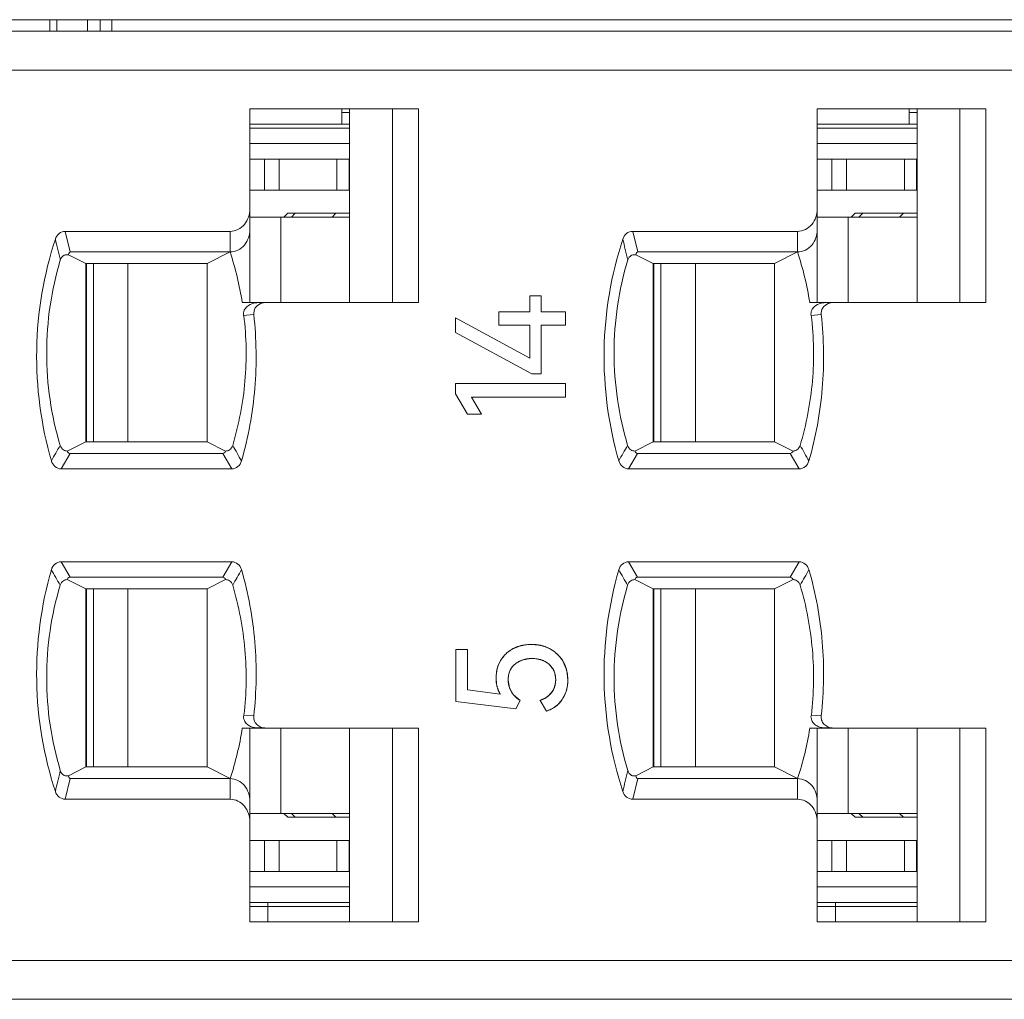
# Model space of a CAD drawing. Header units: inches. Extents: x 830 to 2908, y -1046 to 167.
# Tile 40 of 62: x 2665 to 2678, y -808 to -795. Entities that reach past the tile are written whole.
import ezdxf

# ---------------------------------------------------------------- set-up
doc = ezdxf.new("R2010")
doc.units = ezdxf.units.IN
doc.header["$LTSCALE"] = 23.1
doc.header["$MEASUREMENT"] = 0
doc.layers.get('0').update_dxf_attribs({"lineweight": 18})
for name, color, linetype, lineweight in [('1_10', 7, 'Continuous', 18), ('1_27', 7, 'Continuous', 18), ('1_37', 7, 'Continuous', 18), ('1_40', 7, 'Continuous', 18), ('1_41', 7, 'Continuous', 18), ('1_42', 7, 'Continuous', 18), ('1_43', 7, 'Continuous', 18), ('1_6', 7, 'Continuous', 18), ('1_8', 7, 'Continuous', 18), ('1_9', 7, 'Continuous', 18)]:
    doc.layers.add(name, color=color, linetype=linetype, lineweight=lineweight)

msp = doc.modelspace()

# ---------------------------------------------------------------- linework, layer by layer
at = {"color": 7, "linetype": 'Continuous', "lineweight": 0}
for p, q in [((2605.83, -795.413), (2704.83, -795.413)), ((2665.387, -795.413), (2665.387, -795.563)), ((2665.479, -795.563), (2665.479, -795.413)), ((2665.873, -795.413), (2665.873, -795.563)), ((2666.036, -795.563), (2666.036, -795.413)), ((2666.187, -795.413), (2666.187, -795.563))]:
    msp.add_line(p, q, dxfattribs=at)
at = {"color": 0, "linetype": 'Continuous', "lineweight": 0}
for p, q in [((2671.587, -798.98), (2671.736, -798.98)), ((2671.587, -799.184), (2671.587, -798.98)), ((2671.736, -798.98), (2671.736, -799.184)), ((2671.587, -799.783), (2670.628, -799.263)), ((2670.628, -799.451), (2670.628, -799.263)), ((2671.189, -799.184), (2671.587, -799.184)), ((2671.189, -799.356), (2671.189, -799.184)), ((2671.736, -799.184), (2672.05, -799.184)), ((2672.05, -799.184), (2672.05, -799.356)), ((2671.587, -799.356), (2671.189, -799.356)), ((2671.587, -799.783), (2671.587, -799.356)), ((2672.05, -799.356), (2671.736, -799.356)), ((2671.736, -799.356), (2671.736, -799.985)), ((2670.628, -799.451), (2671.616, -799.985)), ((2671.736, -799.985), (2671.616, -799.985)), ((2670.628, -800.113), (2672.05, -800.113)), ((2670.628, -800.245), (2670.628, -800.113)), ((2672.05, -800.113), (2672.05, -800.288)), ((2670.628, -800.245), (2670.781, -800.509)), ((2672.05, -800.288), (2670.836, -800.288)), ((2670.962, -800.509), (2670.836, -800.288)), ((2670.836, -800.288), (2670.917, -800.431)), ((2670.962, -800.509), (2670.781, -800.509)), ((2670.634, -803.545), (2670.785, -803.545)), ((2670.634, -804.216), (2670.634, -803.545)), ((2670.785, -803.545), (2670.785, -804.065)), ((2671.374, -803.535), (2671.444, -803.506)), ((2671.523, -803.487), (2671.61, -803.481)), ((2671.61, -803.481), (2671.7, -803.488)), ((2671.18, -803.752), (2671.211, -803.688)), ((2671.534, -803.671), (2671.478, -803.688)), ((2671.757, -803.688), (2671.704, -803.672)), ((2672.02, -803.706), (2672.059, -803.797)), ((2671.883, -803.791), (2671.837, -803.737)), ((2671.158, -803.992), (2671.152, -803.913)), ((2671.314, -803.878), (2671.309, -803.939)), ((2671.309, -803.939), (2671.325, -804.04)), ((2671.916, -804), (2671.921, -803.959)), ((2672.072, -803.855), (2672.079, -803.939)), ((2671.206, -804.121), (2670.785, -804.065)), ((2671.176, -804.061), (2671.158, -803.992)), ((2671.206, -804.121), (2671.176, -804.061)), ((2671.325, -804.04), (2671.375, -804.129)), ((2671.83, -804.144), (2671.887, -804.078)), ((2671.899, -804.054), (2671.916, -804)), ((2672.06, -804.078), (2672.008, -804.19)), ((2670.634, -804.216), (2671.406, -804.313)), ((2671.375, -804.129), (2671.462, -804.203)), ((2671.406, -804.313), (2671.462, -804.203)), ((2671.722, -804.203), (2671.802, -804.342)), ((2671.731, -804.199), (2671.78, -804.177)), ((2671.78, -804.177), (2671.83, -804.144)), ((2672.008, -804.19), (2671.967, -804.241)), ((2671.87, -804.313), (2671.802, -804.342))]:
    msp.add_line(p, q, dxfattribs=at)
for centre, radius, start, end in [((2671.569, -803.907), 0.42, 128.9274, 137.719), ((2671.573, -803.912), 0.427, 127.4469, 128.951), ((2671.574, -803.913), 0.427, 120.3872, 127.448), ((2671.571, -803.909), 0.423, 117.8417, 120.3839), ((2671.591, -803.958), 0.475, 105.2624, 108.0017), ((2671.601, -804.005), 0.524, 98.6133, 100.5856), ((2671.619, -803.989), 0.508, 78.7434, 80.8462), ((2671.623, -803.969), 0.487, 76.1785, 78.7459), ((2671.628, -803.951), 0.469, 70.8863, 76.1854), ((2671.636, -803.927), 0.443, 60.5655, 70.9334), ((2671.64, -803.919), 0.434, 55.2966, 60.4866), ((2671.634, -803.928), 0.445, 50.9472, 55.3032), ((2671.631, -803.931), 0.449, 48.9714, 50.952), ((2671.631, -803.932), 0.45, 41.2571, 48.9731), ((2671.543, -803.886), 0.386, 143.6501, 149.2497), ((2671.555, -803.895), 0.401, 138.8627, 143.6562), ((2671.561, -803.9), 0.409, 137.7491, 138.875), ((2671.609, -804.033), 0.369, 100.2248, 101.657), ((2671.646, -803.961), 0.295, 63.6859, 67.8654), ((2671.634, -803.929), 0.446, 39.1009, 41.2517), ((2671.639, -803.925), 0.44, 35.0248, 39.1062), ((2671.649, -803.918), 0.427, 29.7548, 35.033), ((2671.626, -803.913), 0.474, 170.6811, 180.0036), ((2671.616, -803.912), 0.464, 169.037, 170.6629), ((2671.599, -803.908), 0.447, 160.9279, 169.082), ((2671.579, -803.902), 0.426, 159.4122, 160.8762), ((2671.678, -803.92), 0.242, 29.8575, 32.253), ((2671.602, -803.933), 0.476, 9.4142, 11.6716), ((2671.549, -803.939), 0.53, 354.3326, 358.1563), ((2671.535, -803.939), 0.544, 358.1464, 0.0025), ((2671.678, -803.955), 0.242, 329.7085, 335.9282), ((2671.617, -803.95), 0.461, 343.8259, 348.2267), ((2671.596, -803.945), 0.482, 348.2054, 349.7944), ((2671.575, -803.942), 0.504, 349.8153, 354.3413), ((2671.583, -803.808), 0.418, 289.4432, 290.7508), ((2671.677, -803.955), 0.407, 298.3264, 303.4946), ((2671.677, -803.956), 0.406, 303.4852, 309.7953), ((2671.684, -803.964), 0.396, 309.7884, 315.5966)]:
    msp.add_arc(centre, radius, start, end, dxfattribs=at)
for points, knots in [([(2671.374, -803.535), (2671.365, -803.54), (2671.348, -803.549), (2671.324, -803.565), (2671.306, -803.579), (2671.291, -803.591), (2671.281, -803.601), (2671.271, -803.61), (2671.261, -803.62), (2671.252, -803.631), (2671.245, -803.64), (2671.239, -803.647), (2671.235, -803.653), (2671.23, -803.659), (2671.227, -803.663), (2671.224, -803.667), (2671.222, -803.67), (2671.22, -803.673), (2671.218, -803.676), (2671.217, -803.679), (2671.216, -803.681), (2671.215, -803.682), (2671.214, -803.683), (2671.213, -803.684), (2671.213, -803.685), (2671.212, -803.686), (2671.212, -803.687), (2671.212, -803.687), (2671.211, -803.687), (2671.211, -803.688), (2671.211, -803.688), (2671.211, -803.688), (2671.211, -803.688), (2671.211, -803.688), (2671.211, -803.688), (2671.211, -803.688)], [0, 0, 0, 0, 0.125, 0.25, 0.375, 0.4375, 0.500001, 0.562501, 0.625001, 0.687501, 0.750001, 0.781251, 0.812501, 0.843751, 0.875001, 0.890626, 0.906251, 0.921876, 0.937501, 0.953126, 0.960938, 0.968751, 0.976564, 0.98047, 0.984376, 0.988282, 0.992189, 0.994142, 0.996095, 0.997071, 0.998048, 0.999024, 0.999513, 0.999757, 1, 1, 1, 1]), ([(2671.61, -803.481), (2671.599, -803.481), (2671.577, -803.481), (2671.545, -803.484), (2671.52, -803.487), (2671.499, -803.491), (2671.485, -803.494), (2671.47, -803.498), (2671.456, -803.502), (2671.441, -803.506), (2671.43, -803.51), (2671.421, -803.514), (2671.414, -803.517), (2671.407, -803.519), (2671.401, -803.522), (2671.397, -803.524), (2671.393, -803.525), (2671.39, -803.527), (2671.387, -803.529), (2671.384, -803.53), (2671.382, -803.531), (2671.38, -803.532), (2671.379, -803.532), (2671.378, -803.533), (2671.377, -803.533), (2671.376, -803.534), (2671.376, -803.534), (2671.375, -803.534), (2671.375, -803.535), (2671.374, -803.535), (2671.374, -803.535), (2671.374, -803.535), (2671.374, -803.535), (2671.374, -803.535), (2671.374, -803.535), (2671.374, -803.535)], [0, 0, 0, 0, 0.125, 0.25, 0.375, 0.4375, 0.500001, 0.562501, 0.625001, 0.687501, 0.750001, 0.781251, 0.812501, 0.843751, 0.875001, 0.890626, 0.906251, 0.921876, 0.937501, 0.953126, 0.960938, 0.968751, 0.976564, 0.98047, 0.984376, 0.988282, 0.992189, 0.994142, 0.996095, 0.997071, 0.998048, 0.999024, 0.999513, 0.999757, 1, 1, 1, 1]), ([(2671.854, -803.541), (2671.845, -803.536), (2671.827, -803.526), (2671.799, -803.514), (2671.775, -803.506), (2671.755, -803.5), (2671.74, -803.496), (2671.724, -803.492), (2671.709, -803.489), (2671.693, -803.487), (2671.679, -803.485), (2671.668, -803.484), (2671.66, -803.483), (2671.652, -803.482), (2671.645, -803.482), (2671.639, -803.481), (2671.635, -803.481), (2671.631, -803.481), (2671.627, -803.481), (2671.623, -803.481), (2671.62, -803.481), (2671.618, -803.481), (2671.616, -803.481), (2671.615, -803.481), (2671.614, -803.481), (2671.613, -803.481), (2671.612, -803.481), (2671.611, -803.481), (2671.611, -803.481), (2671.61, -803.481), (2671.61, -803.481), (2671.61, -803.481), (2671.61, -803.481), (2671.61, -803.481), (2671.61, -803.481), (2671.61, -803.481)], [0, 0, 0, 0, 0.125, 0.25, 0.375, 0.4375, 0.500001, 0.562501, 0.625001, 0.687501, 0.750001, 0.781251, 0.812501, 0.843751, 0.875001, 0.890626, 0.906251, 0.921876, 0.937501, 0.953126, 0.960939, 0.968751, 0.976564, 0.98047, 0.984376, 0.988282, 0.992189, 0.994142, 0.996095, 0.997071, 0.998048, 0.999024, 0.999513, 0.999757, 1, 1, 1, 1]), ([(2672.02, -803.706), (2672.015, -803.697), (2672.005, -803.68), (2671.988, -803.656), (2671.972, -803.637), (2671.959, -803.623), (2671.949, -803.612), (2671.938, -803.602), (2671.927, -803.592), (2671.916, -803.583), (2671.906, -803.575), (2671.898, -803.569), (2671.892, -803.565), (2671.886, -803.561), (2671.881, -803.557), (2671.877, -803.555), (2671.874, -803.553), (2671.87, -803.551), (2671.867, -803.549), (2671.865, -803.547), (2671.862, -803.546), (2671.861, -803.545), (2671.859, -803.544), (2671.858, -803.543), (2671.857, -803.543), (2671.857, -803.542), (2671.856, -803.542), (2671.855, -803.542), (2671.855, -803.541), (2671.855, -803.541), (2671.854, -803.541), (2671.854, -803.541), (2671.854, -803.541), (2671.854, -803.541), (2671.854, -803.541), (2671.854, -803.541)], [0, 0, 0, 0, 0.125, 0.25, 0.375, 0.4375, 0.500001, 0.562501, 0.625001, 0.687501, 0.750001, 0.781251, 0.812501, 0.843751, 0.875001, 0.890626, 0.906251, 0.921876, 0.937501, 0.953126, 0.960938, 0.968751, 0.976564, 0.98047, 0.984376, 0.988282, 0.992189, 0.994142, 0.996095, 0.997071, 0.998048, 0.999024, 0.999513, 0.999757, 1, 1, 1, 1]), ([(2671.478, -803.688), (2671.449, -803.699), (2671.402, -803.725), (2671.365, -803.766), (2671.351, -803.784)], [0, 0, 0, 0, 0.574716, 1, 1, 1, 1]), ([(2671.398, -803.734), (2671.405, -803.728), (2671.421, -803.717), (2671.445, -803.703), (2671.466, -803.692), (2671.484, -803.685), (2671.497, -803.681), (2671.511, -803.677), (2671.526, -803.673), (2671.54, -803.67), (2671.552, -803.668), (2671.562, -803.666), (2671.57, -803.666), (2671.578, -803.665), (2671.584, -803.664), (2671.589, -803.664), (2671.593, -803.664), (2671.597, -803.664), (2671.601, -803.663), (2671.605, -803.663), (2671.607, -803.663), (2671.609, -803.663), (2671.611, -803.663), (2671.612, -803.663), (2671.613, -803.663), (2671.614, -803.663), (2671.615, -803.663), (2671.616, -803.663), (2671.616, -803.663), (2671.617, -803.663), (2671.617, -803.663), (2671.617, -803.663), (2671.617, -803.663), (2671.617, -803.663), (2671.617, -803.663), (2671.617, -803.663)], [0, 0, 0, 0, 0.125, 0.25, 0.375, 0.4375, 0.500001, 0.562501, 0.625001, 0.687501, 0.750001, 0.781251, 0.812501, 0.843751, 0.875001, 0.890626, 0.906251, 0.921876, 0.937501, 0.953126, 0.960938, 0.968751, 0.976564, 0.98047, 0.984376, 0.988282, 0.992189, 0.994142, 0.996095, 0.997071, 0.998048, 0.999024, 0.999513, 0.999757, 1, 1, 1, 1]), ([(2671.704, -803.672), (2671.696, -803.67), (2671.668, -803.665), (2671.618, -803.662), (2671.572, -803.665), (2671.547, -803.669), (2671.543, -803.669)], [0, 0, 0, 0, 0.14114, 0.538473, 0.926946, 1, 1, 1, 1]), ([(2671.617, -803.663), (2671.629, -803.663), (2671.65, -803.664), (2671.682, -803.667), (2671.706, -803.672), (2671.725, -803.677), (2671.739, -803.681), (2671.753, -803.686), (2671.766, -803.692), (2671.779, -803.698), (2671.789, -803.703), (2671.797, -803.708), (2671.803, -803.712), (2671.809, -803.716), (2671.814, -803.719), (2671.817, -803.722), (2671.82, -803.724), (2671.823, -803.726), (2671.826, -803.728), (2671.828, -803.73), (2671.83, -803.731), (2671.831, -803.732), (2671.832, -803.733), (2671.833, -803.734), (2671.834, -803.735), (2671.835, -803.735), (2671.835, -803.736), (2671.836, -803.736), (2671.836, -803.736), (2671.836, -803.736), (2671.836, -803.737), (2671.836, -803.737), (2671.836, -803.737), (2671.837, -803.737), (2671.837, -803.737), (2671.837, -803.737)], [0, 0, 0, 0, 0.125, 0.25, 0.375, 0.4375, 0.500001, 0.562501, 0.625001, 0.687501, 0.750001, 0.781251, 0.812501, 0.843751, 0.875001, 0.890626, 0.906251, 0.921876, 0.937501, 0.953126, 0.960938, 0.968751, 0.976563, 0.98047, 0.984376, 0.988282, 0.992188, 0.994142, 0.996095, 0.997071, 0.998048, 0.999024, 0.999513, 0.999757, 1, 1, 1, 1]), ([(2672.079, -803.939), (2672.079, -803.928), (2672.078, -803.907), (2672.076, -803.876), (2672.072, -803.851), (2672.068, -803.831), (2672.064, -803.816), (2672.06, -803.802), (2672.056, -803.788), (2672.051, -803.774), (2672.047, -803.762), (2672.043, -803.753), (2672.04, -803.746), (2672.037, -803.739), (2672.034, -803.733), (2672.032, -803.729), (2672.031, -803.726), (2672.029, -803.722), (2672.027, -803.719), (2672.026, -803.716), (2672.024, -803.714), (2672.024, -803.712), (2672.023, -803.711), (2672.022, -803.71), (2672.022, -803.709), (2672.021, -803.708), (2672.021, -803.708), (2672.021, -803.707), (2672.02, -803.707), (2672.02, -803.706), (2672.02, -803.706), (2672.02, -803.706), (2672.02, -803.706), (2672.02, -803.706), (2672.02, -803.706), (2672.02, -803.706), (2672.02, -803.706)], [0, 0, 0, 0, 0.125, 0.25, 0.375, 0.4375, 0.500001, 0.562501, 0.625001, 0.687501, 0.750001, 0.781251, 0.812501, 0.843751, 0.875001, 0.890626, 0.906251, 0.921876, 0.937501, 0.953126, 0.960938, 0.968751, 0.976564, 0.98047, 0.984376, 0.988282, 0.992189, 0.994142, 0.996095, 0.997071, 0.998048, 0.999024, 0.999513, 0.999757, 0.999994, 1, 1, 1, 1]), ([(2671.309, -803.939), (2671.309, -803.927), (2671.31, -803.906), (2671.314, -803.875), (2671.32, -803.852), (2671.326, -803.833), (2671.331, -803.82), (2671.337, -803.808), (2671.344, -803.796), (2671.351, -803.784), (2671.358, -803.775), (2671.363, -803.768), (2671.368, -803.763), (2671.372, -803.758), (2671.376, -803.753), (2671.38, -803.75), (2671.382, -803.748), (2671.385, -803.745), (2671.387, -803.743), (2671.389, -803.741), (2671.391, -803.74), (2671.393, -803.738), (2671.394, -803.737), (2671.395, -803.737), (2671.395, -803.736), (2671.396, -803.736), (2671.397, -803.735), (2671.397, -803.735), (2671.397, -803.735), (2671.398, -803.734), (2671.398, -803.734), (2671.398, -803.734), (2671.398, -803.734), (2671.398, -803.734), (2671.398, -803.734), (2671.398, -803.734)], [0, 0, 0, 0, 0.125, 0.25, 0.375, 0.4375, 0.500001, 0.562501, 0.625001, 0.687501, 0.750001, 0.781251, 0.812501, 0.843751, 0.875001, 0.890626, 0.906251, 0.921876, 0.937501, 0.953126, 0.960939, 0.968751, 0.976564, 0.98047, 0.984376, 0.988282, 0.992189, 0.994142, 0.996095, 0.997071, 0.998048, 0.999025, 0.999513, 0.999757, 1, 1, 1, 1]), ([(2671.351, -803.784), (2671.344, -803.796), (2671.327, -803.826), (2671.317, -803.858), (2671.314, -803.878)], [0, 0, 0, 0, 0.406797, 1, 1, 1, 1]), ([(2671.837, -803.737), (2671.844, -803.743), (2671.857, -803.756), (2671.874, -803.777), (2671.887, -803.796), (2671.895, -803.812), (2671.901, -803.824), (2671.906, -803.837), (2671.91, -803.85), (2671.914, -803.864), (2671.916, -803.876), (2671.918, -803.885), (2671.919, -803.893), (2671.92, -803.9), (2671.921, -803.906), (2671.921, -803.911), (2671.921, -803.915), (2671.921, -803.919), (2671.922, -803.923), (2671.922, -803.926), (2671.922, -803.929), (2671.922, -803.931), (2671.922, -803.932), (2671.922, -803.934), (2671.922, -803.935), (2671.922, -803.936), (2671.922, -803.936), (2671.922, -803.937), (2671.922, -803.938), (2671.922, -803.938), (2671.922, -803.938), (2671.922, -803.938), (2671.922, -803.938), (2671.922, -803.939), (2671.922, -803.939), (2671.922, -803.939)], [0, 0, 0, 0, 0.125, 0.25, 0.375, 0.4375, 0.500001, 0.562501, 0.625001, 0.687501, 0.750001, 0.781251, 0.812501, 0.843751, 0.875001, 0.890626, 0.906251, 0.921876, 0.937501, 0.953126, 0.960939, 0.968751, 0.976564, 0.98047, 0.984376, 0.988282, 0.992189, 0.994142, 0.996095, 0.997071, 0.998048, 0.999025, 0.999513, 0.999757, 1, 1, 1, 1]), ([(2671.921, -803.959), (2671.922, -803.952), (2671.923, -803.906), (2671.915, -803.851), (2671.893, -803.808), (2671.888, -803.8)], [0, 0, 0, 0, 0.121072, 0.834212, 1, 1, 1, 1]), ([(2671.152, -803.913), (2671.152, -803.924), (2671.152, -803.944), (2671.155, -803.972), (2671.158, -803.995), (2671.162, -804.013), (2671.165, -804.026), (2671.169, -804.039), (2671.173, -804.052), (2671.177, -804.064), (2671.181, -804.074), (2671.185, -804.082), (2671.187, -804.088), (2671.19, -804.093), (2671.193, -804.098), (2671.195, -804.102), (2671.196, -804.105), (2671.198, -804.107), (2671.199, -804.11), (2671.201, -804.112), (2671.202, -804.114), (2671.203, -804.116), (2671.203, -804.117), (2671.204, -804.118), (2671.204, -804.118), (2671.205, -804.119), (2671.205, -804.12), (2671.205, -804.12), (2671.206, -804.12), (2671.206, -804.121), (2671.206, -804.121), (2671.206, -804.121), (2671.206, -804.121), (2671.206, -804.121), (2671.206, -804.121), (2671.206, -804.121)], [0, 0, 0, 0, 0.125, 0.25, 0.375, 0.4375, 0.5, 0.5625, 0.625, 0.6875, 0.75, 0.78125, 0.8125, 0.84375, 0.875, 0.890625, 0.90625, 0.921875, 0.9375, 0.953125, 0.960938, 0.96875, 0.976563, 0.980469, 0.984375, 0.988282, 0.992188, 0.994141, 0.996094, 0.997071, 0.998047, 0.999024, 0.999512, 0.999756, 1, 1, 1, 1]), ([(2671.462, -804.203), (2671.449, -804.195), (2671.425, -804.178), (2671.394, -804.151), (2671.372, -804.126), (2671.357, -804.105), (2671.347, -804.089), (2671.338, -804.072), (2671.33, -804.055), (2671.324, -804.037), (2671.319, -804.022), (2671.316, -804.009), (2671.314, -803.999), (2671.312, -803.99), (2671.311, -803.981), (2671.311, -803.975), (2671.31, -803.97), (2671.31, -803.965), (2671.309, -803.959), (2671.309, -803.955), (2671.309, -803.952), (2671.309, -803.949), (2671.309, -803.947), (2671.309, -803.945), (2671.309, -803.944), (2671.309, -803.943), (2671.309, -803.941), (2671.309, -803.941), (2671.309, -803.94), (2671.309, -803.94), (2671.309, -803.939), (2671.309, -803.939), (2671.309, -803.939), (2671.309, -803.939), (2671.309, -803.939), (2671.309, -803.939)], [0, 0, 0, 0, 0.125, 0.25, 0.375, 0.4375, 0.500001, 0.562501, 0.625001, 0.687501, 0.750001, 0.781251, 0.812501, 0.843751, 0.875001, 0.890626, 0.906251, 0.921876, 0.937501, 0.953126, 0.960939, 0.968751, 0.976564, 0.98047, 0.984376, 0.988282, 0.992189, 0.994142, 0.996095, 0.997071, 0.998048, 0.999025, 0.999513, 0.999757, 1, 1, 1, 1]), ([(2671.922, -803.939), (2671.922, -803.947), (2671.921, -803.962), (2671.919, -803.985), (2671.916, -804.003), (2671.912, -804.016), (2671.909, -804.027), (2671.906, -804.037), (2671.902, -804.047), (2671.898, -804.056), (2671.894, -804.064), (2671.891, -804.07), (2671.889, -804.075), (2671.886, -804.079), (2671.884, -804.083), (2671.882, -804.086), (2671.88, -804.088), (2671.879, -804.09), (2671.878, -804.092), (2671.876, -804.094), (2671.875, -804.095), (2671.875, -804.096), (2671.874, -804.097), (2671.873, -804.098), (2671.873, -804.099), (2671.873, -804.099), (2671.872, -804.1), (2671.872, -804.1), (2671.872, -804.1), (2671.872, -804.1), (2671.872, -804.1), (2671.872, -804.101), (2671.872, -804.101), (2671.871, -804.101), (2671.871, -804.101), (2671.871, -804.101), (2671.871, -804.101)], [0, 0, 0, 0, 0.125, 0.25, 0.375, 0.4375, 0.500001, 0.562501, 0.625001, 0.687501, 0.750001, 0.781251, 0.812501, 0.843751, 0.875001, 0.890626, 0.906251, 0.921876, 0.937501, 0.953126, 0.960938, 0.968751, 0.976564, 0.98047, 0.984376, 0.988282, 0.992189, 0.994142, 0.996095, 0.997071, 0.998048, 0.999024, 0.999513, 0.999757, 0.999931, 1, 1, 1, 1]), ([(2672.008, -804.19), (2672.014, -804.181), (2672.025, -804.162), (2672.04, -804.133), (2672.05, -804.108), (2672.057, -804.088), (2672.061, -804.072), (2672.066, -804.056), (2672.069, -804.04), (2672.072, -804.024), (2672.074, -804.01), (2672.076, -803.999), (2672.077, -803.991), (2672.077, -803.982), (2672.078, -803.975), (2672.078, -803.969), (2672.078, -803.965), (2672.079, -803.961), (2672.079, -803.956), (2672.079, -803.953), (2672.079, -803.95), (2672.079, -803.947), (2672.079, -803.946), (2672.079, -803.944), (2672.079, -803.943), (2672.079, -803.942), (2672.079, -803.941), (2672.079, -803.94), (2672.079, -803.94), (2672.079, -803.939), (2672.079, -803.939), (2672.079, -803.939), (2672.079, -803.939), (2672.079, -803.939), (2672.079, -803.939), (2672.079, -803.939)], [0, 0, 0, 0, 0.125, 0.25, 0.375, 0.4375, 0.500001, 0.562501, 0.625001, 0.687501, 0.750001, 0.781251, 0.812501, 0.843751, 0.875001, 0.890626, 0.906251, 0.921876, 0.937501, 0.953126, 0.960939, 0.968751, 0.976564, 0.98047, 0.984376, 0.988282, 0.992189, 0.994142, 0.996095, 0.997071, 0.998048, 0.999024, 0.999513, 0.999757, 1, 1, 1, 1]), ([(2671.871, -804.101), (2671.867, -804.106), (2671.858, -804.117), (2671.843, -804.132), (2671.83, -804.144), (2671.818, -804.153), (2671.809, -804.16), (2671.799, -804.166), (2671.79, -804.172), (2671.779, -804.178), (2671.77, -804.182), (2671.763, -804.186), (2671.757, -804.188), (2671.752, -804.191), (2671.747, -804.193), (2671.743, -804.194), (2671.74, -804.196), (2671.737, -804.197), (2671.734, -804.198), (2671.732, -804.199), (2671.73, -804.2), (2671.728, -804.2), (2671.727, -804.201), (2671.726, -804.201), (2671.725, -804.201), (2671.724, -804.202), (2671.724, -804.202), (2671.723, -804.202), (2671.723, -804.202), (2671.723, -804.202), (2671.722, -804.202), (2671.722, -804.202), (2671.722, -804.202), (2671.722, -804.202), (2671.722, -804.203), (2671.722, -804.203), (2671.722, -804.203)], [0, 0, 0, 0, 0.125, 0.25, 0.375, 0.4375, 0.5, 0.5625, 0.625, 0.6875, 0.75, 0.78125, 0.8125, 0.84375, 0.875, 0.890625, 0.90625, 0.921875, 0.9375, 0.953125, 0.960938, 0.96875, 0.976563, 0.980469, 0.984375, 0.988281, 0.992188, 0.994141, 0.996094, 0.99707, 0.998047, 0.999024, 0.999512, 0.999756, 0.999995, 1, 1, 1, 1]), ([(2671.802, -804.342), (2671.813, -804.339), (2671.835, -804.331), (2671.866, -804.317), (2671.89, -804.304), (2671.908, -804.292), (2671.921, -804.283), (2671.934, -804.273), (2671.946, -804.263), (2671.958, -804.252), (2671.967, -804.243), (2671.974, -804.235), (2671.979, -804.229), (2671.985, -804.223), (2671.989, -804.217), (2671.992, -804.213), (2671.994, -804.21), (2671.997, -804.207), (2671.999, -804.203), (2672.001, -804.201), (2672.003, -804.198), (2672.004, -804.197), (2672.005, -804.195), (2672.005, -804.194), (2672.006, -804.193), (2672.007, -804.192), (2672.007, -804.192), (2672.007, -804.191), (2672.008, -804.191), (2672.008, -804.191), (2672.008, -804.19), (2672.008, -804.19), (2672.008, -804.19), (2672.008, -804.19), (2672.008, -804.19), (2672.008, -804.19)], [0, 0, 0, 0, 0.125, 0.25, 0.375, 0.4375, 0.500001, 0.562501, 0.625001, 0.687501, 0.750001, 0.781251, 0.812501, 0.843751, 0.875001, 0.890626, 0.906251, 0.921876, 0.937501, 0.953126, 0.960939, 0.968751, 0.976564, 0.98047, 0.984376, 0.988282, 0.992189, 0.994142, 0.996095, 0.997071, 0.998048, 0.999025, 0.999513, 0.999757, 1, 1, 1, 1])]:
    msp.add_open_spline(points, degree=3, knots=knots, dxfattribs=at)
msp.add_open_spline([(2671.211, -803.688), (2671.171, -803.754), (2671.152, -803.829), (2671.152, -803.913)], degree=3, dxfattribs=at)
at = {"layer": '1_10', "color": 7, "linetype": 'Continuous', "lineweight": 0}
for p, q in [((2676.59, -797.963), (2675.301, -797.963)), ((2675.7, -799.063), (2675.7, -797.963)), ((2673.281, -800.863), (2673.281, -798.563)), ((2673.727, -798.563), (2673.727, -800.863))]:
    msp.add_line(p, q, dxfattribs=at)
at = {"layer": '1_27', "color": 7, "linetype": 'Continuous', "lineweight": 0}
for p, q in [((2669.16, -796.763), (2669.16, -796.563)), ((2676.49, -796.763), (2676.49, -796.563)), ((2669.26, -796.613), (2669.16, -796.613)), ((2676.59, -796.613), (2676.49, -796.613)), ((2669.26, -796.763), (2667.971, -796.763)), ((2676.59, -796.763), (2675.301, -796.763)), ((2667.971, -806.863), (2669.26, -806.863)), ((2668.205, -807.063), (2668.205, -806.813)), ((2675.301, -806.863), (2676.59, -806.863)), ((2675.535, -807.063), (2675.535, -806.813))]:
    msp.add_line(p, q, dxfattribs=at)
at = {"layer": '1_37', "color": 7, "linetype": 'Continuous', "lineweight": 0}
for p, q in [((2665.951, -805.063), (2665.951, -802.763)), ((2666.397, -802.763), (2666.397, -805.063)), ((2668.37, -805.663), (2668.37, -804.563)), ((2667.971, -805.663), (2669.26, -805.663))]:
    msp.add_line(p, q, dxfattribs=at)
at = {"layer": '1_40', "color": 7, "linetype": 'Continuous', "lineweight": 0}
for p, q in [((2675.301, -797.213), (2676.59, -797.213)), ((2675.489, -797.613), (2675.489, -797.213)), ((2675.681, -797.213), (2675.681, -797.613)), ((2676.426, -797.613), (2676.426, -797.213)), ((2676.583, -797.213), (2676.583, -797.613)), ((2675.301, -797.613), (2676.59, -797.613)), ((2673.19, -798.563), (2673.19, -800.863))]:
    msp.add_line(p, q, dxfattribs=at)
at = {"layer": '1_41', "color": 7, "linetype": 'Continuous', "lineweight": 0}
for p, q in [((2673.19, -802.763), (2673.19, -805.063)), ((2676.59, -806.013), (2675.301, -806.013)), ((2675.489, -806.413), (2675.489, -806.013)), ((2675.681, -806.013), (2675.681, -806.413)), ((2676.426, -806.413), (2676.426, -806.013)), ((2676.583, -806.413), (2676.583, -806.013)), ((2675.301, -806.413), (2676.59, -806.413))]:
    msp.add_line(p, q, dxfattribs=at)
at = {"layer": '1_42', "color": 7, "linetype": 'Continuous', "lineweight": 0}
for p, q in [((2667.971, -797.213), (2669.26, -797.213)), ((2668.159, -797.613), (2668.159, -797.213)), ((2668.351, -797.213), (2668.351, -797.613)), ((2669.096, -797.613), (2669.096, -797.213)), ((2669.253, -797.213), (2669.253, -797.613)), ((2667.971, -797.613), (2669.26, -797.613)), ((2665.86, -798.563), (2665.86, -800.863))]:
    msp.add_line(p, q, dxfattribs=at)
at = {"layer": '1_43', "color": 7, "linetype": 'Continuous', "lineweight": 0}
for p, q in [((2665.86, -802.763), (2665.86, -805.063)), ((2669.26, -806.013), (2667.971, -806.013)), ((2668.159, -806.413), (2668.159, -806.013)), ((2668.351, -806.013), (2668.351, -806.413)), ((2669.096, -806.413), (2669.096, -806.013)), ((2669.253, -806.413), (2669.253, -806.013)), ((2667.971, -806.413), (2669.26, -806.413))]:
    msp.add_line(p, q, dxfattribs=at)
at = {"layer": '1_6', "color": 7, "linetype": 'Continuous', "lineweight": 0}
for p, q in [((2632.11, -795.563), (2701.729, -795.563)), ((2700.138, -796.063), (2632.452, -796.063)), ((2667.971, -799.063), (2667.971, -796.563)), ((2667.971, -796.563), (2670.15, -796.563)), ((2669.26, -796.563), (2669.26, -799.063)), ((2669.813, -796.563), (2669.813, -799.063)), ((2670.15, -796.563), (2670.15, -799.063)), ((2675.301, -796.563), (2677.48, -796.563)), ((2675.301, -799.063), (2675.301, -796.563)), ((2676.59, -796.563), (2676.59, -799.063)), ((2677.143, -796.563), (2677.143, -799.063)), ((2677.48, -796.563), (2677.48, -799.063)), ((2667.971, -796.813), (2669.26, -796.813)), ((2675.301, -796.813), (2676.59, -796.813)), ((2669.26, -797.013), (2667.971, -797.013)), ((2676.59, -797.013), (2675.301, -797.013)), ((2668.41, -797.963), (2668.46, -797.913)), ((2669.26, -797.913), (2668.46, -797.913)), ((2668.558, -797.913), (2668.509, -797.963)), ((2669.035, -797.963), (2669.084, -797.913)), ((2675.74, -797.963), (2675.79, -797.913)), ((2676.59, -797.913), (2675.79, -797.913)), ((2675.888, -797.913), (2675.839, -797.963)), ((2676.365, -797.963), (2676.414, -797.913)), ((2665.587, -798.147), (2667.716, -798.147)), ((2665.652, -798.413), (2665.587, -798.147)), ((2667.716, -798.413), (2667.716, -798.147)), ((2672.917, -798.147), (2675.046, -798.147)), ((2672.982, -798.413), (2672.917, -798.147)), ((2675.046, -798.413), (2675.046, -798.147)), ((2665.853, -798.563), (2665.628, -798.45)), ((2665.652, -798.413), (2667.716, -798.413)), ((2667.716, -798.413), (2667.418, -798.563)), ((2673.183, -798.563), (2672.958, -798.45)), ((2672.982, -798.413), (2675.046, -798.413)), ((2675.046, -798.413), (2674.748, -798.563)), ((2665.853, -800.863), (2665.853, -798.563)), ((2665.853, -798.563), (2667.418, -798.563)), ((2667.418, -800.863), (2667.418, -798.563)), ((2673.183, -798.563), (2674.748, -798.563)), ((2673.183, -800.863), (2673.183, -798.563)), ((2674.748, -800.863), (2674.748, -798.563)), ((2667.873, -799.063), (2668.169, -799.063)), ((2668.111, -799.08), (2668.164, -799.065)), ((2668.164, -799.067), (2668.182, -799.065)), ((2670.15, -799.063), (2668.174, -799.063)), ((2675.203, -799.063), (2675.499, -799.063)), ((2675.441, -799.08), (2675.494, -799.065)), ((2675.494, -799.067), (2675.512, -799.065)), ((2677.48, -799.063), (2675.504, -799.063)), ((2668.02, -799.221), (2667.891, -799.233)), ((2675.35, -799.221), (2675.221, -799.233)), ((2665.613, -800.984), (2665.853, -800.863)), ((2667.418, -800.863), (2665.853, -800.863)), ((2667.418, -800.863), (2667.659, -800.984)), ((2672.943, -800.984), (2673.183, -800.863)), ((2674.748, -800.863), (2673.183, -800.863)), ((2674.748, -800.863), (2674.989, -800.984)), ((2665.533, -801.213), (2665.65, -801.013)), ((2667.621, -801.013), (2665.65, -801.013)), ((2667.621, -801.013), (2667.737, -801.213)), ((2672.863, -801.213), (2672.98, -801.013)), ((2674.951, -801.013), (2672.98, -801.013)), ((2674.951, -801.013), (2675.067, -801.213)), ((2667.737, -801.213), (2665.533, -801.213)), ((2675.067, -801.213), (2672.863, -801.213)), ((2665.534, -802.413), (2667.738, -802.413)), ((2665.65, -802.613), (2665.534, -802.413)), ((2667.738, -802.413), (2667.621, -802.613)), ((2672.864, -802.413), (2675.068, -802.413)), ((2672.98, -802.613), (2672.864, -802.413)), ((2675.068, -802.413), (2674.951, -802.613)), ((2665.853, -802.763), (2665.613, -802.643)), ((2665.65, -802.613), (2667.621, -802.613)), ((2667.659, -802.643), (2667.418, -802.763)), ((2673.183, -802.763), (2672.943, -802.643)), ((2672.98, -802.613), (2674.951, -802.613)), ((2674.989, -802.643), (2674.748, -802.763)), ((2665.853, -802.763), (2667.418, -802.763)), ((2665.853, -802.763), (2665.853, -805.063)), ((2667.418, -805.063), (2667.418, -802.763)), ((2673.183, -802.763), (2674.748, -802.763)), ((2673.183, -802.763), (2673.183, -805.063)), ((2674.748, -805.063), (2674.748, -802.763)), ((2668.024, -804.402), (2667.897, -804.394)), ((2675.354, -804.402), (2675.227, -804.394)), ((2667.873, -804.563), (2670.15, -804.563)), ((2667.971, -807.063), (2667.971, -804.563)), ((2668.031, -804.554), (2668.06, -804.559)), ((2668.06, -804.557), (2668.164, -804.557)), ((2668.06, -804.558), (2668.062, -804.559)), ((2668.178, -804.562), (2668.164, -804.56)), ((2669.26, -804.563), (2669.26, -807.063)), ((2669.813, -804.563), (2669.813, -807.063)), ((2670.15, -804.563), (2670.15, -807.063)), ((2675.203, -804.563), (2677.48, -804.563)), ((2675.301, -807.063), (2675.301, -804.563)), ((2675.361, -804.554), (2675.39, -804.559)), ((2675.39, -804.557), (2675.494, -804.557)), ((2675.39, -804.558), (2675.392, -804.559)), ((2675.508, -804.562), (2675.494, -804.56)), ((2676.59, -804.563), (2676.59, -807.063)), ((2677.143, -804.563), (2677.143, -807.063)), ((2677.48, -804.563), (2677.48, -807.063)), ((2665.628, -805.177), (2665.853, -805.063)), ((2667.418, -805.063), (2665.853, -805.063)), ((2667.418, -805.063), (2667.716, -805.213)), ((2672.958, -805.177), (2673.183, -805.063)), ((2674.748, -805.063), (2673.183, -805.063)), ((2674.748, -805.063), (2675.046, -805.213)), ((2665.587, -805.48), (2665.652, -805.213)), ((2667.716, -805.213), (2665.652, -805.213)), ((2667.716, -805.48), (2667.716, -805.213)), ((2672.917, -805.48), (2672.982, -805.213)), ((2675.046, -805.213), (2672.982, -805.213)), ((2675.046, -805.48), (2675.046, -805.213)), ((2667.716, -805.48), (2665.587, -805.48)), ((2675.046, -805.48), (2672.917, -805.48)), ((2668.46, -805.713), (2668.41, -805.663)), ((2668.46, -805.713), (2669.26, -805.713)), ((2668.509, -805.663), (2668.558, -805.713)), ((2669.084, -805.713), (2669.035, -805.663)), ((2675.79, -805.713), (2675.74, -805.663)), ((2675.79, -805.713), (2676.59, -805.713)), ((2675.839, -805.663), (2675.888, -805.713)), ((2676.414, -805.713), (2676.365, -805.663)), ((2667.971, -806.613), (2669.26, -806.613)), ((2675.301, -806.613), (2676.59, -806.613)), ((2669.26, -806.813), (2667.971, -806.813)), ((2676.59, -806.813), (2675.301, -806.813)), ((2670.15, -807.063), (2667.971, -807.063)), ((2677.48, -807.063), (2675.301, -807.063)), ((2632.452, -807.563), (2700.138, -807.563)), ((2701.729, -808.063), (2632.11, -808.063))]:
    msp.add_line(p, q, dxfattribs=at)
for centre, radius, start, end in [((2763.063, -775.186), 100.291, 193.29321, 193.45176), ((2770.393, -775.186), 100.291, 193.29321, 193.45176), ((2663.798, -799.708), 4.126, 8.9967, 18.2943), ((2671.128, -799.708), 4.126, 8.9967, 18.2943), ((2668.06, -799.266), 0.196, 89.9316, 101.2851), ((2675.39, -799.266), 0.196, 89.9316, 101.2851), ((2676.491, -807.318), 12.704, 149.713, 150.7483), ((2658.867, -806.094), 10.284, 28.9803, 30.2625), ((2683.821, -807.318), 12.704, 149.713, 150.7483), ((2666.197, -806.094), 10.284, 28.9803, 30.2625), ((2675.77, -796.728), 11.87, 209.1853, 210.2939), ((2658.744, -797.494), 10.41, 329.8992, 331.1692), ((2683.1, -796.728), 11.87, 209.1853, 210.2939), ((2666.074, -797.494), 10.41, 329.8992, 331.1692), ((2663.798, -803.918), 4.127, 341.7063, 351.0037), ((2671.128, -803.918), 4.127, 341.7063, 351.0037), ((2762.12, -828.186), 99.315, 166.56453, 166.72466), ((2769.45, -828.186), 99.315, 166.56453, 166.72466)]:
    msp.add_arc(centre, radius, start, end, dxfattribs=at)
for points, knots in [([(2667.971, -797.86), (2667.971, -797.929), (2667.934, -798.039), (2667.822, -798.129), (2667.751, -798.147), (2667.716, -798.147)], [0, 0, 0, 0, 0.496876, 0.748597, 1, 1, 1, 1]), ([(2675.301, -797.86), (2675.301, -797.929), (2675.264, -798.039), (2675.152, -798.129), (2675.081, -798.147), (2675.046, -798.147)], [0, 0, 0, 0, 0.496876, 0.748597, 1, 1, 1, 1]), ([(2667.716, -798.413), (2667.751, -798.413), (2667.822, -798.396), (2667.934, -798.306), (2667.971, -798.196), (2667.971, -798.126)], [0, 0, 0, 0, 0.251497, 0.503184, 1, 1, 1, 1]), ([(2675.046, -798.413), (2675.081, -798.413), (2675.152, -798.396), (2675.264, -798.306), (2675.301, -798.196), (2675.301, -798.126)], [0, 0, 0, 0, 0.251497, 0.503184, 1, 1, 1, 1]), ([(2665.459, -798.246), (2665.309, -798.705), (2665.144, -799.673), (2665.274, -800.647), (2665.408, -801.111)], [0, 0, 0, 0, 0.5, 1, 1, 1, 1]), ([(2665.587, -798.147), (2665.559, -798.146), (2665.5, -798.168), (2665.468, -798.219), (2665.459, -798.246)], [0, 0, 0, 0, 0.498571, 1, 1, 1, 1]), ([(2672.789, -798.246), (2672.639, -798.705), (2672.474, -799.673), (2672.604, -800.647), (2672.738, -801.111)], [0, 0, 0, 0, 0.5, 1, 1, 1, 1]), ([(2672.917, -798.147), (2672.889, -798.146), (2672.83, -798.168), (2672.798, -798.219), (2672.789, -798.246)], [0, 0, 0, 0, 0.498571, 1, 1, 1, 1]), ([(2665.523, -798.516), (2665.531, -798.491), (2665.562, -798.448), (2665.61, -798.447), (2665.628, -798.45)], [0, 0, 0, 0, 0.591555, 1, 1, 1, 1]), ([(2665.652, -798.413), (2665.643, -798.414), (2665.631, -798.429), (2665.63, -798.444), (2665.628, -798.45)], [0, 0, 0, 0, 0.572011, 1, 1, 1, 1]), ([(2672.853, -798.516), (2672.861, -798.491), (2672.892, -798.448), (2672.94, -798.447), (2672.958, -798.45)], [0, 0, 0, 0, 0.591555, 1, 1, 1, 1]), ([(2672.982, -798.413), (2672.973, -798.414), (2672.961, -798.429), (2672.96, -798.444), (2672.958, -798.45)], [0, 0, 0, 0, 0.572011, 1, 1, 1, 1]), ([(2665.522, -800.911), (2665.406, -800.525), (2665.287, -799.714), (2665.407, -798.903), (2665.523, -798.516)], [0, 0, 0, 0, 0.499974, 1, 1, 1, 1]), ([(2672.852, -800.911), (2672.736, -800.525), (2672.617, -799.714), (2672.737, -798.903), (2672.853, -798.516)], [0, 0, 0, 0, 0.499974, 1, 1, 1, 1]), ([(2667.891, -799.233), (2667.888, -799.211), (2667.894, -799.167), (2667.939, -799.105), (2667.989, -799.08), (2668.022, -799.074)], [0, 0, 0, 0, 0.30085, 0.557051, 1, 1, 1, 1]), ([(2668.022, -799.221), (2668.021, -799.192), (2668.032, -799.129), (2668.084, -799.092), (2668.111, -799.08)], [0, 0, 0, 0, 0.498785, 1, 1, 1, 1]), ([(2675.221, -799.233), (2675.218, -799.211), (2675.224, -799.167), (2675.269, -799.105), (2675.319, -799.08), (2675.352, -799.074)], [0, 0, 0, 0, 0.30085, 0.557051, 1, 1, 1, 1]), ([(2675.352, -799.221), (2675.351, -799.192), (2675.362, -799.129), (2675.414, -799.092), (2675.441, -799.08)], [0, 0, 0, 0, 0.498785, 1, 1, 1, 1]), ([(2667.894, -799.233), (2667.91, -799.373), (2667.931, -799.656), (2667.911, -800.221), (2667.83, -800.641), (2667.75, -800.911)], [0, 0, 0, 0, 0.250131, 0.50023, 1, 1, 1, 1]), ([(2667.863, -801.111), (2667.951, -800.806), (2668.068, -800.177), (2668.057, -799.537), (2668.022, -799.221)], [0, 0, 0, 0, 0.500023, 1, 1, 1, 1]), ([(2675.224, -799.233), (2675.24, -799.373), (2675.261, -799.656), (2675.241, -800.221), (2675.16, -800.641), (2675.08, -800.911)], [0, 0, 0, 0, 0.250131, 0.50023, 1, 1, 1, 1]), ([(2675.193, -801.111), (2675.281, -800.806), (2675.398, -800.177), (2675.387, -799.537), (2675.352, -799.221)], [0, 0, 0, 0, 0.500023, 1, 1, 1, 1]), ([(2665.613, -800.984), (2665.596, -800.983), (2665.554, -800.972), (2665.528, -800.934), (2665.522, -800.911)], [0, 0, 0, 0, 0.417744, 1, 1, 1, 1]), ([(2667.75, -800.911), (2667.743, -800.934), (2667.717, -800.972), (2667.675, -800.983), (2667.659, -800.984)], [0, 0, 0, 0, 0.583939, 1, 1, 1, 1]), ([(2672.943, -800.984), (2672.926, -800.983), (2672.884, -800.972), (2672.858, -800.934), (2672.852, -800.911)], [0, 0, 0, 0, 0.417744, 1, 1, 1, 1]), ([(2675.08, -800.911), (2675.073, -800.934), (2675.047, -800.972), (2675.005, -800.983), (2674.989, -800.984)], [0, 0, 0, 0, 0.583939, 1, 1, 1, 1]), ([(2665.65, -801.013), (2665.64, -801.013), (2665.623, -801.005), (2665.615, -800.989), (2665.613, -800.984)], [0, 0, 0, 0, 0.625346, 1, 1, 1, 1]), ([(2667.621, -801.013), (2667.628, -801.013), (2667.645, -801.008), (2667.655, -800.993), (2667.659, -800.984)], [0, 0, 0, 0, 0.401074, 1, 1, 1, 1]), ([(2672.98, -801.013), (2672.97, -801.013), (2672.953, -801.005), (2672.945, -800.989), (2672.943, -800.984)], [0, 0, 0, 0, 0.625346, 1, 1, 1, 1]), ([(2674.951, -801.013), (2674.958, -801.013), (2674.975, -801.008), (2674.985, -800.993), (2674.989, -800.984)], [0, 0, 0, 0, 0.401074, 1, 1, 1, 1]), ([(2665.408, -801.111), (2665.416, -801.138), (2665.447, -801.19), (2665.505, -801.213), (2665.533, -801.213)], [0, 0, 0, 0, 0.500965, 1, 1, 1, 1]), ([(2667.737, -801.213), (2667.766, -801.213), (2667.824, -801.191), (2667.855, -801.139), (2667.863, -801.111)], [0, 0, 0, 0, 0.499191, 1, 1, 1, 1]), ([(2672.738, -801.111), (2672.746, -801.138), (2672.777, -801.19), (2672.835, -801.213), (2672.863, -801.213)], [0, 0, 0, 0, 0.500965, 1, 1, 1, 1]), ([(2675.067, -801.213), (2675.096, -801.213), (2675.154, -801.191), (2675.185, -801.139), (2675.193, -801.111)], [0, 0, 0, 0, 0.499191, 1, 1, 1, 1]), ([(2665.534, -802.413), (2665.506, -802.414), (2665.447, -802.436), (2665.416, -802.488), (2665.408, -802.516)], [0, 0, 0, 0, 0.499144, 1, 1, 1, 1]), ([(2667.863, -802.514), (2667.855, -802.487), (2667.823, -802.436), (2667.766, -802.414), (2667.738, -802.413)], [0, 0, 0, 0, 0.501026, 1, 1, 1, 1]), ([(2672.864, -802.413), (2672.836, -802.414), (2672.777, -802.436), (2672.746, -802.488), (2672.738, -802.516)], [0, 0, 0, 0, 0.499144, 1, 1, 1, 1]), ([(2675.193, -802.514), (2675.185, -802.487), (2675.153, -802.436), (2675.096, -802.414), (2675.068, -802.413)], [0, 0, 0, 0, 0.501026, 1, 1, 1, 1]), ([(2665.408, -802.516), (2665.274, -802.98), (2665.144, -803.953), (2665.309, -804.921), (2665.459, -805.38)], [0, 0, 0, 0, 0.5, 1, 1, 1, 1]), ([(2668.023, -804.402), (2668.057, -804.087), (2668.068, -803.448), (2667.951, -802.819), (2667.863, -802.514)], [0, 0, 0, 0, 0.499974, 1, 1, 1, 1]), ([(2672.738, -802.516), (2672.604, -802.98), (2672.474, -803.953), (2672.639, -804.921), (2672.789, -805.38)], [0, 0, 0, 0, 0.5, 1, 1, 1, 1]), ([(2675.353, -804.402), (2675.387, -804.087), (2675.398, -803.448), (2675.281, -802.819), (2675.193, -802.514)], [0, 0, 0, 0, 0.499974, 1, 1, 1, 1]), ([(2665.522, -802.715), (2665.528, -802.692), (2665.554, -802.655), (2665.596, -802.644), (2665.613, -802.643)], [0, 0, 0, 0, 0.583737, 1, 1, 1, 1]), ([(2665.65, -802.613), (2665.64, -802.613), (2665.623, -802.622), (2665.615, -802.637), (2665.613, -802.643)], [0, 0, 0, 0, 0.625369, 1, 1, 1, 1]), ([(2667.621, -802.613), (2667.628, -802.613), (2667.645, -802.618), (2667.655, -802.634), (2667.659, -802.643)], [0, 0, 0, 0, 0.40183, 1, 1, 1, 1]), ([(2667.659, -802.643), (2667.676, -802.644), (2667.717, -802.655), (2667.743, -802.692), (2667.75, -802.715)], [0, 0, 0, 0, 0.417911, 1, 1, 1, 1]), ([(2672.852, -802.715), (2672.858, -802.692), (2672.884, -802.655), (2672.926, -802.644), (2672.943, -802.643)], [0, 0, 0, 0, 0.583737, 1, 1, 1, 1]), ([(2672.98, -802.613), (2672.97, -802.613), (2672.953, -802.622), (2672.945, -802.637), (2672.943, -802.643)], [0, 0, 0, 0, 0.625369, 1, 1, 1, 1]), ([(2674.951, -802.613), (2674.958, -802.613), (2674.975, -802.618), (2674.985, -802.634), (2674.989, -802.643)], [0, 0, 0, 0, 0.40183, 1, 1, 1, 1]), ([(2674.989, -802.643), (2675.006, -802.644), (2675.047, -802.655), (2675.073, -802.692), (2675.08, -802.715)], [0, 0, 0, 0, 0.417911, 1, 1, 1, 1]), ([(2665.523, -805.11), (2665.407, -804.724), (2665.287, -803.913), (2665.406, -803.102), (2665.522, -802.715)], [0, 0, 0, 0, 0.5, 1, 1, 1, 1]), ([(2667.75, -802.715), (2667.83, -802.986), (2667.937, -803.545), (2667.928, -804.113), (2667.895, -804.394)], [0, 0, 0, 0, 0.500019, 1, 1, 1, 1]), ([(2672.853, -805.11), (2672.737, -804.724), (2672.617, -803.913), (2672.736, -803.102), (2672.852, -802.715)], [0, 0, 0, 0, 0.5, 1, 1, 1, 1]), ([(2675.08, -802.715), (2675.16, -802.986), (2675.267, -803.545), (2675.258, -804.113), (2675.225, -804.394)], [0, 0, 0, 0, 0.500019, 1, 1, 1, 1]), ([(2667.895, -804.394), (2667.888, -804.403), (2667.89, -804.43), (2667.901, -804.471), (2667.932, -804.512), (2667.979, -804.542), (2668.014, -804.551), (2668.031, -804.554)], [0, 0, 0, 0, 0.150842, 0.297456, 0.552713, 0.781106, 1, 1, 1, 1]), ([(2668.057, -804.51), (2668.044, -804.496), (2668.022, -804.461), (2668.021, -804.421), (2668.023, -804.402)], [0, 0, 0, 0, 0.499957, 1, 1, 1, 1]), ([(2675.225, -804.394), (2675.218, -804.403), (2675.22, -804.43), (2675.231, -804.471), (2675.262, -804.512), (2675.309, -804.542), (2675.344, -804.551), (2675.361, -804.554)], [0, 0, 0, 0, 0.150842, 0.297456, 0.552713, 0.781106, 1, 1, 1, 1]), ([(2675.387, -804.51), (2675.374, -804.496), (2675.352, -804.461), (2675.351, -804.421), (2675.353, -804.402)], [0, 0, 0, 0, 0.499957, 1, 1, 1, 1]), ([(2665.628, -805.177), (2665.61, -805.18), (2665.562, -805.178), (2665.531, -805.136), (2665.523, -805.11)], [0, 0, 0, 0, 0.410182, 1, 1, 1, 1]), ([(2672.958, -805.177), (2672.94, -805.18), (2672.892, -805.178), (2672.861, -805.136), (2672.853, -805.11)], [0, 0, 0, 0, 0.410182, 1, 1, 1, 1]), ([(2665.628, -805.177), (2665.63, -805.183), (2665.631, -805.198), (2665.643, -805.212), (2665.652, -805.213)], [0, 0, 0, 0, 0.428267, 1, 1, 1, 1]), ([(2667.971, -805.5), (2667.971, -805.431), (2667.934, -805.32), (2667.822, -805.231), (2667.751, -805.213), (2667.716, -805.213)], [0, 0, 0, 0, 0.496875, 0.748597, 1, 1, 1, 1]), ([(2672.958, -805.177), (2672.96, -805.183), (2672.961, -805.198), (2672.973, -805.212), (2672.982, -805.213)], [0, 0, 0, 0, 0.428267, 1, 1, 1, 1]), ([(2675.301, -805.5), (2675.301, -805.431), (2675.264, -805.32), (2675.152, -805.231), (2675.081, -805.213), (2675.046, -805.213)], [0, 0, 0, 0, 0.496875, 0.748597, 1, 1, 1, 1]), ([(2665.459, -805.38), (2665.468, -805.407), (2665.5, -805.458), (2665.559, -805.48), (2665.587, -805.48)], [0, 0, 0, 0, 0.50159, 1, 1, 1, 1]), ([(2667.716, -805.48), (2667.751, -805.48), (2667.822, -805.497), (2667.934, -805.587), (2667.971, -805.697), (2667.971, -805.767)], [0, 0, 0, 0, 0.251498, 0.503184, 1, 1, 1, 1]), ([(2672.789, -805.38), (2672.798, -805.407), (2672.83, -805.458), (2672.889, -805.48), (2672.917, -805.48)], [0, 0, 0, 0, 0.50159, 1, 1, 1, 1]), ([(2675.046, -805.48), (2675.081, -805.48), (2675.152, -805.497), (2675.264, -805.587), (2675.301, -805.697), (2675.301, -805.767)], [0, 0, 0, 0, 0.251498, 0.503184, 1, 1, 1, 1])]:
    msp.add_open_spline(points, degree=3, knots=knots, dxfattribs=at)
for points in [[(2668.164, -804.561), (2668.124, -804.558), (2668.085, -804.538), (2668.057, -804.51)], [(2675.494, -804.561), (2675.454, -804.558), (2675.415, -804.538), (2675.387, -804.51)]]:
    msp.add_open_spline(points, degree=3, dxfattribs=at)
at = {"layer": '1_8', "color": 7, "linetype": 'Continuous', "lineweight": 0}
for p, q in [((2669.26, -797.963), (2667.971, -797.963)), ((2668.37, -799.063), (2668.37, -797.963)), ((2665.951, -800.863), (2665.951, -798.563)), ((2666.397, -798.563), (2666.397, -800.863))]:
    msp.add_line(p, q, dxfattribs=at)
at = {"layer": '1_9', "color": 7, "linetype": 'Continuous', "lineweight": 0}
for p, q in [((2673.281, -805.063), (2673.281, -802.763)), ((2673.727, -802.763), (2673.727, -805.063)), ((2675.7, -805.663), (2675.7, -804.563)), ((2675.301, -805.663), (2676.59, -805.663))]:
    msp.add_line(p, q, dxfattribs=at)

doc.saveas('drawing.dxf')
